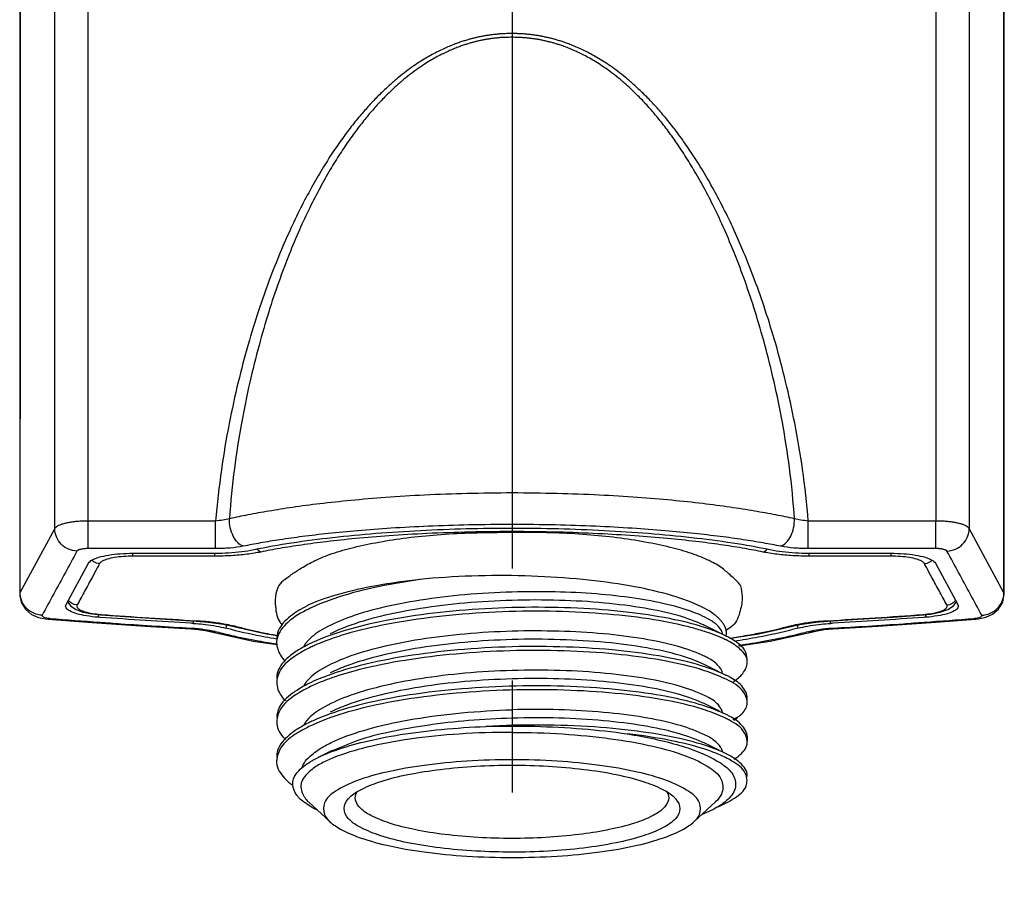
# Model space of a CAD drawing. Extents: x -4258 to -3838, y 2184 to 2778.
# Tile 11 of 20: x -4077 to -4066, y 2533 to 2543. Entities that reach past the tile are written whole.
import ezdxf

# ---------------------------------------------------------------- set-up
doc = ezdxf.new("R2010")
doc.units = 0
doc.header["$LTSCALE"] = 5
doc.header["$MEASUREMENT"] = 0
doc.linetypes.add('CENTER', pattern=[2, 1.25, -0.25, 0.25, -0.25])
doc.layers.get('0').update_dxf_attribs({"color": 2, "linetype": 'CONTINUOUS'})
doc.layers.add('CL', color=1, linetype='CENTER')
doc.layers.add('D', color=2, linetype='CONTINUOUS')

# ---------------------------------------------------------------- blocks, each defined once
blk = doc.blocks.new('A$C68571C2D')
at = {"color": 7, "linetype": 'Continuous'}
for p, q in [((3.081, 33.124), (3.076, 3.441)), ((14.066, 3.441), (14.061, 33.116)), ((5.263, 4.255), (3.839, 4.255)), ((3.839, 3.947), (3.839, 4.255)), ((5.263, 3.947), (5.263, 4.255)), ((13.303, 4.255), (11.878, 4.255)), ((11.878, 3.947), (11.878, 4.255)), ((13.303, 3.947), (13.303, 4.255)), ((3.468, 4.17), (3.079, 3.455)), ((8.735, 4.128), (8.407, 4.128)), ((14.062, 3.455), (13.674, 4.17)), ((5.263, 3.947), (3.839, 3.947)), ((4.339, 3.896), (5.248, 3.896)), ((4.339, 3.863), (4.339, 3.896)), ((5.255, 3.863), (4.339, 3.863)), ((5.255, 3.863), (5.255, 3.896)), ((13.303, 3.947), (11.878, 3.947)), ((11.887, 3.863), (11.887, 3.896)), ((12.803, 3.863), (11.887, 3.863)), ((11.893, 3.896), (12.803, 3.896)), ((12.803, 3.863), (12.803, 3.896)), ((3.594, 3.324), (3.844, 3.784)), ((13.298, 3.784), (13.548, 3.324)), ((3.079, 3.455), (3.076, 3.441)), ((3.076, 3.441), (3.092, 3.351)), ((14.05, 3.351), (14.066, 3.441)), ((14.066, 3.441), (14.062, 3.455)), ((3.589, 3.306), (3.594, 3.324)), ((3.609, 3.353), (3.646, 3.305)), ((3.646, 3.305), (3.707, 3.267)), ((6.362, 3.346), (6.303, 3.318)), ((6.308, 3.32), (6.303, 3.318)), ((13.435, 3.267), (13.498, 3.308)), ((13.498, 3.308), (13.532, 3.354)), ((13.548, 3.324), (13.553, 3.306)), ((3.208, 3.213), (3.284, 3.18)), ((3.707, 3.267), (3.782, 3.239)), ((3.951, 3.208), (3.951, 3.181)), ((3.986, 3.212), (3.977, 3.208)), ((12.827, 3.184), (13.165, 3.208)), ((13.156, 3.212), (13.165, 3.208)), ((13.165, 3.208), (13.241, 3.216)), ((13.19, 3.181), (13.19, 3.208)), ((13.241, 3.216), (13.35, 3.237)), ((13.35, 3.237), (13.435, 3.267)), ((13.86, 3.181), (13.934, 3.214)), ((3.284, 3.18), (3.363, 3.164)), ((3.363, 3.164), (3.393, 3.161)), ((3.413, 3.169), (3.393, 3.161)), ((3.393, 3.161), (3.886, 3.123)), ((5.053, 3.143), (5.046, 3.139)), ((5.481, 3.081), (5.448, 3.081)), ((5.448, 3.081), (5.448, 3.081)), ((10.886, 3.008), (10.715, 3.093)), ((11.326, 2.998), (11.785, 3.102)), ((11.66, 3.081), (11.693, 3.081)), ((11.693, 3.081), (11.693, 3.081)), ((11.785, 3.102), (11.957, 3.128)), ((11.957, 3.128), (12.095, 3.139)), ((12.088, 3.143), (12.095, 3.139)), ((12.154, 3.052), (12.656, 3.081)), ((12.656, 3.081), (13.248, 3.122)), ((13.248, 3.122), (13.749, 3.161)), ((13.728, 3.169), (13.749, 3.161)), ((13.749, 3.161), (13.779, 3.164)), ((13.779, 3.164), (13.86, 3.181)), ((5.001, 3.06), (4.987, 3.052)), ((4.987, 3.052), (5.068, 3.045)), ((5.068, 3.045), (5.15, 3.033)), ((5.15, 3.033), (5.682, 2.916)), ((5.194, 3.023), (5.193, 3.023)), ((5.257, 3.023), (5.194, 3.023)), ((11.006, 2.946), (11.326, 2.998)), ((11.451, 2.914), (11.947, 3.023)), ((11.883, 3.023), (11.947, 3.023)), ((11.947, 3.023), (11.947, 3.023)), ((12.056, 3.043), (12.154, 3.052)), ((12.141, 3.06), (12.154, 3.052)), ((5.682, 2.916), (5.949, 2.877)), ((11.105, 2.864), (11.451, 2.914)), ((10.886, 2.57), (10.715, 2.655)), ((10.886, 2.132), (10.715, 2.217)), ((11.04, 2.041), (11.1, 2.072)), ((10.886, 1.694), (10.715, 1.779)), ((11.198, 1.799), (11.198, 1.842)), ((6.542, 1.684), (6.406, 1.617)), ((6.299, 1.123), (6.54, 0.899)), ((10.842, 1.123), (10.601, 0.899)), ((10.871, 1.064), (10.954, 1.105))]:
    blk.add_line(p, q, dxfattribs=at)
for points in [[(3.092, 3.351), (3.14, 3.27), (3.208, 3.213)], [(13.934, 3.214), (14.002, 3.27), (14.05, 3.351)], [(3.782, 3.239), (3.888, 3.218), (3.977, 3.208)], [(3.977, 3.208), (4.309, 3.185), (4.705, 3.159), (5.046, 3.139)], [(3.886, 3.123), (4.478, 3.082), (4.987, 3.052)], [(5.046, 3.139), (5.18, 3.128), (5.352, 3.103)], [(5.352, 3.103), (5.811, 2.999), (5.95, 2.976)], [(12.095, 3.139), (12.432, 3.159), (12.827, 3.184)], [(11.947, 3.023), (11.977, 3.03), (12.056, 3.043)]]:
    blk.add_lwpolyline(points, dxfattribs=at)
blk.add_arc((6.182, 3.402), 0.25, 125.8664, 170.3036, dxfattribs=at)
for points, start_tangent, end_tangent in [([(3.084, 31.791), (3.083, 22.445), (3.081, 12.995), (3.079, 3.455)], (-0.000148, -1), (-0.000168, -1)), ([(14.062, 3.455), (14.06, 12.996), (14.059, 22.445), (14.058, 31.791)], (-0.000168, 1), (-0.000148, 1)), ([(3.839, 4.255), (3.84, 13.726), (3.841, 22.868), (3.841, 31.69)], (0.000091, 1), (0.000089, 1)), ([(13.3, 31.69), (13.301, 22.868), (13.302, 13.726), (13.303, 4.255)], (0.000089, -1), (0.000091, -1)), ([(3.468, 4.17), (3.468, 13.639), (3.469, 22.781), (3.47, 31.603)], (0.000079, 1), (0.000075, 1)), ([(13.672, 31.603), (13.672, 22.781), (13.673, 13.639), (13.674, 4.17)], (0.000075, -1), (0.000079, -1)), ([(11.878, 4.255), (11.814, 4.832), (11.726, 5.349), (11.625, 5.812), (11.514, 6.231), (11.398, 6.608), (11.278, 6.948), (11.156, 7.256), (11.034, 7.533), (10.913, 7.782), (10.792, 8.006), (10.673, 8.209), (10.556, 8.39), (10.444, 8.551), (10.335, 8.693), (10.229, 8.821), (10.125, 8.936), (10.024, 9.038), (9.928, 9.128), (9.837, 9.206), (9.75, 9.274), (9.668, 9.333), (9.591, 9.384), (9.517, 9.429), (9.447, 9.468), (9.38, 9.503), (9.318, 9.532), (9.259, 9.557), (9.204, 9.579), (9.154, 9.597), (9.108, 9.612), (9.066, 9.625), (9.026, 9.636), (8.987, 9.646), (8.948, 9.654), (8.909, 9.663), (8.869, 9.67), (8.829, 9.676), (8.788, 9.682), (8.747, 9.686), (8.707, 9.69), (8.667, 9.692), (8.627, 9.694), (8.589, 9.695), (8.551, 9.695), (8.514, 9.694), (8.475, 9.692), (8.436, 9.69), (8.396, 9.686), (8.355, 9.682), (8.314, 9.676), (8.274, 9.67), (8.234, 9.663), (8.195, 9.655), (8.156, 9.646), (8.116, 9.636), (8.077, 9.625), (8.035, 9.612), (7.989, 9.597), (7.938, 9.579), (7.884, 9.558), (7.825, 9.533), (7.762, 9.503), (7.696, 9.469), (7.626, 9.43), (7.552, 9.385), (7.474, 9.333), (7.392, 9.274), (7.305, 9.206), (7.214, 9.128), (7.117, 9.038), (7.016, 8.935), (6.912, 8.82), (6.805, 8.692), (6.696, 8.549), (6.584, 8.389), (6.467, 8.207), (6.348, 8.003), (6.227, 7.778), (6.106, 7.529), (5.984, 7.251), (5.862, 6.942), (5.742, 6.602), (5.626, 6.224), (5.515, 5.805), (5.414, 5.342), (5.327, 4.828), (5.263, 4.255)], (-0.086464, 0.996255), (-0.086309, -0.996268)), ([(11.724, 4.28), (11.668, 4.847), (11.589, 5.354), (11.496, 5.81), (11.393, 6.222), (11.284, 6.594), (11.172, 6.93), (11.057, 7.234), (10.941, 7.509), (10.827, 7.754), (10.712, 7.977), (10.598, 8.178), (10.487, 8.358), (10.38, 8.516), (10.276, 8.658), (10.174, 8.784), (10.074, 8.899), (9.977, 9), (9.885, 9.089), (9.797, 9.167), (9.714, 9.234), (9.635, 9.293), (9.56, 9.344), (9.489, 9.389), (9.422, 9.428), (9.357, 9.462), (9.296, 9.491), (9.24, 9.516), (9.187, 9.538), (9.138, 9.556), (9.093, 9.571), (9.052, 9.584), (9.014, 9.595), (8.976, 9.604), (8.938, 9.613), (8.899, 9.622), (8.861, 9.629), (8.822, 9.635), (8.782, 9.64), (8.743, 9.645), (8.703, 9.648), (8.664, 9.651), (8.625, 9.652), (8.588, 9.653), (8.553, 9.653), (8.516, 9.652), (8.478, 9.651), (8.44, 9.649), (8.401, 9.645), (8.361, 9.641), (8.321, 9.635), (8.282, 9.629), (8.243, 9.622), (8.205, 9.614), (8.167, 9.605), (8.129, 9.595), (8.09, 9.584), (8.049, 9.571), (8.005, 9.556), (7.956, 9.538), (7.903, 9.517), (7.847, 9.492), (7.786, 9.463), (7.721, 9.429), (7.654, 9.39), (7.582, 9.345), (7.507, 9.294), (7.428, 9.235), (7.344, 9.167), (7.256, 9.089), (7.164, 9), (7.067, 8.898), (6.966, 8.783), (6.865, 8.656), (6.76, 8.515), (6.653, 8.356), (6.542, 8.176), (6.428, 7.974), (6.313, 7.751), (6.198, 7.505), (6.083, 7.23), (5.968, 6.924), (5.855, 6.588), (5.747, 6.215), (5.644, 5.803), (5.551, 5.347), (5.473, 4.843), (5.418, 4.28)], (-0.065215, 0.997871), (-0.065209, -0.997872)), ([(11.724, 4.28), (11.516, 4.323), (11.278, 4.366), (11.006, 4.409), (10.7, 4.449), (10.356, 4.486), (9.972, 4.518), (9.545, 4.544), (9.075, 4.561), (8.573, 4.568), (8.069, 4.561), (7.594, 4.544), (7.16, 4.517), (6.771, 4.484), (6.425, 4.447), (6.121, 4.407), (5.856, 4.365), (5.623, 4.323), (5.418, 4.28)], (-0.976035, 0.217615), (-0.976039, -0.217597)), ([(3.839, 4.255), (3.788, 4.254), (3.737, 4.251), (3.686, 4.247), (3.638, 4.24), (3.594, 4.231), (3.555, 4.221), (3.523, 4.21), (3.497, 4.197), (3.479, 4.184), (3.468, 4.17)], (-1, 0.000044), (-0.469187, -0.883099)), ([(5.418, 4.28), (5.345, 4.265), (5.263, 4.255)], (-0.96388, -0.266336), (-0.997024, -0.077097)), ([(5.571, 3.974), (5.51, 4.014), (5.46, 4.087), (5.427, 4.18), (5.418, 4.28)], (-0.948399, 0.317078), (0.035126, 0.999383)), ([(11.571, 3.974), (11.376, 4.01), (11.152, 4.047), (10.896, 4.082), (10.606, 4.116), (10.279, 4.147), (9.913, 4.174), (9.505, 4.196), (9.054, 4.211), (8.573, 4.216), (8.09, 4.211), (7.635, 4.196), (7.22, 4.174), (6.848, 4.146), (6.519, 4.115), (6.232, 4.081), (5.981, 4.046), (5.763, 4.01), (5.571, 3.974)], (-0.980517, 0.196435), (-0.980517, -0.196435)), ([(5.689, 3.936), (6.111, 4.012), (6.569, 4.072), (7.051, 4.118), (7.55, 4.15), (8.06, 4.17), (8.575, 4.176), (9.09, 4.17), (9.598, 4.15), (10.095, 4.118), (10.576, 4.072), (11.032, 4.012), (11.453, 3.936)], (0.978838, 0.204639), (0.978838, -0.204639)), ([(11.571, 3.974), (11.631, 4.014), (11.682, 4.087), (11.714, 4.18), (11.724, 4.28)], (0.948377, 0.317145), (-0.035124, 0.999383)), ([(11.878, 4.255), (11.796, 4.265), (11.724, 4.28)], (-0.997022, 0.07712), (-0.963868, 0.266379)), ([(13.674, 4.17), (13.664, 4.182), (13.647, 4.195), (13.623, 4.208), (13.591, 4.22), (13.552, 4.23), (13.508, 4.239), (13.461, 4.246), (13.41, 4.251), (13.357, 4.254), (13.303, 4.255)], (-0.46919, 0.883097), (-1, 0.000041)), ([(3.715, 3.919), (3.62, 3.941), (3.54, 3.996), (3.486, 4.077), (3.468, 4.17)], (-0.99934, 0.036333), (0.001334, 0.999999)), ([(11.374, 3.909), (11.168, 3.948), (10.932, 3.986), (10.66, 4.022), (10.347, 4.056), (9.989, 4.086), (9.589, 4.111), (9.141, 4.129), (8.638, 4.137), (8.101, 4.132), (7.621, 4.115), (7.197, 4.09), (6.824, 4.059), (6.5, 4.024), (6.22, 3.987), (5.978, 3.949), (5.767, 3.909)], (-0.97978, 0.20008), (-0.979779, -0.200081)), ([(13.426, 3.919), (13.521, 3.941), (13.601, 3.996), (13.655, 4.077), (13.674, 4.17)], (0.99934, 0.036333), (-0.001334, 0.999999)), ([(5.571, 3.974), (5.426, 3.954), (5.263, 3.947)], (-0.980498, -0.196528), (-1, -0.000091)), ([(11.878, 3.947), (11.716, 3.954), (11.571, 3.974)], (-1, 0.000084), (-0.980496, 0.196541)), ([(3.715, 3.919), (3.586, 3.68), (3.456, 3.442), (3.327, 3.204)], (-0.477016, -0.878894), (-0.477028, -0.878888)), ([(3.839, 3.947), (3.822, 3.947), (3.805, 3.946), (3.788, 3.944), (3.772, 3.942), (3.757, 3.939), (3.744, 3.936), (3.734, 3.932), (3.725, 3.928), (3.719, 3.924), (3.715, 3.919)], (-1, -0.000005), (-0.476993, -0.878907)), ([(3.844, 3.784), (3.883, 3.82), (3.96, 3.851), (4.068, 3.875), (4.198, 3.89), (4.339, 3.896)], (0.477194, 0.878798), (1, 0)), ([(4.233, 3.859), (4.135, 3.848), (4.055, 3.829), (3.997, 3.806), (3.967, 3.78)], (-0.997125, -0.075776), (-0.476268, -0.8793)), ([(4.339, 3.863), (4.233, 3.859)], (-1, 0.000141), (-0.997125, -0.075776)), ([(5.248, 3.896), (5.265, 3.896)], (1, 0), (0.999981, 0.006129)), ([(5.612, 3.884), (5.437, 3.868), (5.255, 3.863)], (-0.992462, -0.122552), (-1, 0.000048)), ([(5.265, 3.896), (5.405, 3.9), (5.554, 3.914), (5.689, 3.936)], (0.999981, 0.006129), (0.978838, 0.204639)), ([(5.695, 3.896), (5.612, 3.884)], (-0.987043, -0.160458), (-0.992462, -0.122552)), ([(5.767, 3.909), (5.695, 3.896)], (-0.979749, -0.20023), (-0.987043, -0.160458)), ([(5.767, 3.909), (5.728, 3.939), (5.725, 3.942)], (-0.950233, 0.31154), (-0.603068, 0.79769)), ([(11.374, 3.909), (11.414, 3.939), (11.416, 3.942)], (0.950168, 0.311739), (0.602988, 0.79775)), ([(11.446, 3.896), (11.374, 3.909)], (-0.987043, 0.160458), (-0.979748, 0.200234)), ([(11.531, 3.884), (11.446, 3.896)], (-0.992508, 0.122182), (-0.987043, 0.160458)), ([(11.453, 3.936), (11.587, 3.914), (11.736, 3.9), (11.877, 3.896)], (0.978838, -0.204639), (0.999981, -0.006129)), ([(11.887, 3.863), (11.705, 3.868), (11.531, 3.884)], (-1, -0.000049), (-0.992508, 0.122182)), ([(11.877, 3.896), (11.893, 3.896)], (0.999981, -0.006129), (1, 0)), ([(12.803, 3.896), (12.943, 3.89), (13.074, 3.875), (13.181, 3.851), (13.258, 3.82), (13.298, 3.784)], (1, 0), (0.477194, -0.878798)), ([(12.909, 3.859), (12.803, 3.863)], (-0.997123, 0.075798), (-1, -0.00014)), ([(13.174, 3.78), (13.144, 3.806), (13.087, 3.829), (13.006, 3.848), (12.909, 3.859)], (-0.47627, 0.879299), (-0.997123, 0.075798)), ([(13.426, 3.919), (13.423, 3.923), (13.417, 3.927), (13.409, 3.931), (13.399, 3.935), (13.386, 3.939), (13.371, 3.942), (13.355, 3.944), (13.338, 3.946), (13.321, 3.947), (13.303, 3.947)], (-0.477076, 0.878862), (-1, 0)), ([(13.814, 3.204), (13.685, 3.442), (13.556, 3.68), (13.426, 3.919)], (-0.477028, 0.878888), (-0.477016, 0.878894)), ([(3.905, 3.798), (3.881, 3.817)], (-0.85844, 0.512914), (-0.711297, 0.702892)), ([(3.967, 3.78), (3.905, 3.798)], (-0.999333, 0.036509), (-0.85844, 0.512914)), ([(3.967, 3.78), (3.941, 3.731)], (-0.477106, -0.878846), (-0.477106, -0.878846)), ([(13.174, 3.78), (13.236, 3.798)], (0.999333, 0.036509), (0.858466, 0.512871)), ([(13.2, 3.731), (13.174, 3.78)], (-0.477106, 0.878846), (-0.477106, 0.878846)), ([(13.236, 3.798), (13.26, 3.817)], (0.858466, 0.512871), (0.711297, 0.702892)), ([(3.941, 3.731), (3.884, 3.626), (3.801, 3.472), (3.717, 3.319)], (-0.477106, -0.878846), (-0.47711, -0.878844)), ([(10.837, 3.205), (10.653, 3.314), (10.318, 3.434), (9.882, 3.532), (9.361, 3.602), (8.789, 3.64), (8.197, 3.643), (7.609, 3.61)], (-0.782665, 0.622443), (-0.996168, -0.087464)), ([(13.424, 3.319), (13.341, 3.472), (13.257, 3.626), (13.2, 3.731)], (-0.47711, 0.878844), (-0.477106, 0.878846)), ([(7.609, 3.61), (7.113, 3.543), (6.685, 3.451), (6.362, 3.346)], (-0.994863, -0.101235), (-0.928035, -0.372492)), ([(7.609, 3.61), (7.077, 3.521), (6.624, 3.402), (6.377, 3.309)], (-0.991622, -0.129177), (-0.915012, -0.403426)), ([(3.08, 3.442), (3.079, 3.455)], (-0.053187, 0.998585), (0.002069, 0.999998)), ([(3.098, 3.362), (3.08, 3.442)], (-0.383691, 0.923462), (-0.053187, 0.998585)), ([(8.571, 3.463), (8.046, 3.432), (7.548, 3.371), (7.101, 3.283), (6.728, 3.171), (6.447, 3.039), (6.281, 2.906)], (-0.999563, -0.02956), (-0.63066, -0.776059)), ([(10.797, 3.14), (10.591, 3.239), (10.3, 3.325), (9.936, 3.393), (9.514, 3.441), (9.053, 3.464), (8.571, 3.463)], (-0.84819, 0.529692), (-0.999563, -0.02956)), ([(14.043, 3.362), (14.062, 3.442)], (0.383688, 0.923463), (0.053184, 0.998585)), ([(14.062, 3.442), (14.062, 3.455)], (0.053184, 0.998585), (-0.002068, 0.999998)), ([(3.327, 3.204), (3.232, 3.226), (3.152, 3.281), (3.098, 3.362)], (-0.99934, 0.03633), (-0.383691, 0.923462)), ([(3.951, 3.181), (3.821, 3.197), (3.713, 3.221), (3.635, 3.252), (3.594, 3.287), (3.59, 3.306)], (-0.997272, 0.073817), (-0.025735, 0.999669)), ([(3.655, 3.337), (3.618, 3.371)], (-0.858388, 0.513), (-0.594146, 0.804357)), ([(3.717, 3.319), (3.655, 3.337)], (-0.999333, 0.036517), (-0.858388, 0.513)), ([(3.717, 3.319), (3.718, 3.291), (3.748, 3.265), (3.807, 3.242), (3.888, 3.224)], (-0.47792, -0.878403), (0.987066, -0.160315)), ([(6.283, 3.308), (6.099, 3.193), (5.962, 3.028), (5.946, 2.937)], (-0.89, -0.455961), (-0.00589, -0.999983)), ([(6.289, 3.311), (6.283, 3.308)], (-0.892018, -0.452), (-0.89, -0.455961)), ([(6.303, 3.318), (6.289, 3.311)], (-0.896593, -0.442856), (-0.892018, -0.452)), ([(6.377, 3.309), (6.323, 3.284)], (-0.915012, -0.403426), (-0.902817, -0.430024)), ([(8.571, 3.37), (8.046, 3.339), (7.548, 3.278), (7.101, 3.19), (6.728, 3.077), (6.543, 2.998)], (-0.999563, -0.02956), (-0.895881, -0.444295)), ([(10.715, 3.093), (10.706, 3.097), (10.427, 3.199), (10.053, 3.281), (9.603, 3.34), (9.1, 3.37), (8.571, 3.37)], (-0.907429, 0.420206), (-0.999563, -0.02956)), ([(13.552, 3.306), (13.548, 3.287), (13.508, 3.252), (13.43, 3.221), (13.321, 3.197), (13.19, 3.181)], (-0.023543, -0.999723), (-0.997272, -0.073817)), ([(13.253, 3.224), (13.335, 3.242), (13.393, 3.265), (13.424, 3.291), (13.424, 3.319)], (0.987071, 0.160282), (-0.477922, 0.878402)), ([(13.424, 3.319), (13.486, 3.337)], (0.999339, 0.036342), (0.858457, 0.512885)), ([(13.486, 3.337), (13.523, 3.371)], (0.858457, 0.512885), (0.594328, 0.804223)), ([(13.814, 3.204), (13.909, 3.226), (13.99, 3.281), (14.043, 3.362)], (0.99934, 0.036334), (0.383688, 0.923463)), ([(3.327, 3.204), (3.329, 3.193), (3.345, 3.182), (3.374, 3.174), (3.394, 3.171)], (-0.476953, -0.878929), (0.991815, -0.127685)), ([(3.888, 3.224), (3.977, 3.213)], (0.987066, -0.160315), (0.996769, -0.080319)), ([(3.977, 3.213), (3.986, 3.212)], (0.996769, -0.080319), (0.997294, -0.073515)), ([(3.986, 3.212), (4.517, 3.175), (5.046, 3.143)], (0.997284, -0.073655), (0.998443, -0.055773)), ([(6.273, 3.259), (6.043, 3.099), (5.947, 2.934)], (-0.889971, -0.456017), (-0.165878, -0.986146)), ([(6.298, 3.272), (6.273, 3.259)], (-0.896726, -0.442586), (-0.889971, -0.456017)), ([(6.318, 3.281), (6.298, 3.272)], (-0.901657, -0.432452), (-0.896726, -0.442586)), ([(10.954, 2.974), (10.766, 3.052), (10.386, 3.154), (9.914, 3.231), (9.373, 3.278), (8.792, 3.292), (8.199, 3.272), (7.626, 3.218), (7.1, 3.131), (6.649, 3.015), (6.303, 2.88)], (-0.895957, 0.444141), (-0.897916, -0.440167)), ([(6.323, 3.284), (6.318, 3.281)], (-0.902817, -0.430024), (-0.901657, -0.432452)), ([(10.694, 3.031), (10.545, 3.073), (10.098, 3.162), (9.57, 3.221), (8.99, 3.248), (8.388, 3.239), (7.796, 3.194), (7.244, 3.115), (6.762, 3.006), (6.562, 2.943)], (-0.954241, 0.299037), (-0.944369, -0.328888)), ([(10.868, 3.178), (10.837, 3.205)], (-0.735709, 0.677298), (-0.782665, 0.622443)), ([(12.095, 3.143), (12.624, 3.175), (13.156, 3.212)], (0.998443, 0.055774), (0.997284, 0.073655)), ([(13.156, 3.212), (13.164, 3.213)], (0.997294, 0.073514), (0.996772, 0.080288)), ([(13.164, 3.213), (13.253, 3.224)], (0.996772, 0.080288), (0.987071, 0.160282)), ([(13.796, 3.182), (13.813, 3.193)], (0.944516, 0.328467), (0.535814, 0.844336)), ([(13.813, 3.193), (13.814, 3.204)], (0.535814, 0.844336), (-0.476953, 0.878929)), ([(3.394, 3.171), (3.413, 3.169)], (0.991815, -0.127685), (0.996657, -0.081698)), ([(3.413, 3.169), (3.97, 3.126)], (0.996651, -0.081772), (0.997387, -0.072249)), ([(3.975, 3.18), (3.951, 3.181)], (-0.997301, 0.073418), (-0.997271, 0.073821)), ([(3.97, 3.126), (4.203, 3.109), (4.988, 3.06)], (0.997387, -0.072249), (0.998459, -0.055492)), ([(4.991, 3.114), (4.48, 3.145), (3.975, 3.18)], (-0.99841, 0.056365), (-0.997301, 0.073418)), ([(5.013, 3.112), (4.991, 3.114)], (-0.998431, 0.056003), (-0.99841, 0.056365)), ([(5.016, 3.143), (5.012, 3.112)], (-0.115006, -0.993365), (-0.111569, -0.993757)), ([(5.013, 3.112), (5.044, 3.111)], (0.99843, -0.056013), (0.997672, -0.068198)), ([(5.044, 3.111), (5.148, 3.101)], (0.997672, -0.068198), (0.993606, -0.112904)), ([(5.046, 3.143), (5.053, 3.143)], (0.998443, -0.055773), (0.99845, -0.055663)), ([(5.053, 3.143), (5.211, 3.13), (5.356, 3.109)], (0.998426, -0.05608), (0.984134, -0.177424)), ([(5.148, 3.101), (5.271, 3.083), (5.378, 3.059)], (0.993606, -0.112904), (0.964421, -0.264371)), ([(5.356, 3.109), (5.45, 3.089)], (0.984134, -0.177424), (0.971603, -0.236617)), ([(5.381, 3.089), (5.378, 3.059)], (-0.090014, -0.995941), (-0.086452, -0.996256)), ([(5.45, 3.089), (5.481, 3.081)], (0.971603, -0.236617), (0.965473, -0.260503)), ([(5.481, 3.081), (5.529, 3.069)], (0.964675, -0.263442), (0.968913, -0.2474)), ([(10.817, 3.127), (10.797, 3.14)], (-0.829555, 0.558425), (-0.84819, 0.529692)), ([(10.863, 3.091), (10.817, 3.127)], (-0.733878, 0.679282), (-0.829555, 0.558425)), ([(10.909, 3.032), (10.863, 3.091)], (-0.439139, 0.898419), (-0.733878, 0.679282)), ([(10.881, 3.166), (10.868, 3.178)], (-0.711411, 0.702777), (-0.735709, 0.677298)), ([(10.957, 3.051), (10.95, 3.071), (10.941, 3.089), (10.93, 3.107), (10.919, 3.123), (10.907, 3.138), (10.894, 3.152), (10.881, 3.166)], (-0.288948, 0.957345), (-0.711411, 0.702777)), ([(11.615, 3.069), (11.66, 3.081)], (0.968784, 0.247906), (0.964675, 0.263443)), ([(11.66, 3.081), (11.691, 3.089)], (0.96539, 0.260809), (0.971543, 0.236865)), ([(11.691, 3.089), (11.785, 3.109)], (0.971543, 0.236865), (0.984104, 0.177592)), ([(11.764, 3.059), (11.761, 3.09)], (-0.084926, 0.996387), (-0.088548, 0.996072)), ([(11.763, 3.059), (11.87, 3.083), (11.994, 3.101)], (0.964421, 0.264371), (0.993606, 0.112903)), ([(11.785, 3.109), (11.93, 3.13), (12.088, 3.143)], (0.984104, 0.177592), (0.998416, 0.056271)), ([(11.994, 3.101), (12.098, 3.111)], (0.993606, 0.112903), (0.997672, 0.068192)), ([(12.088, 3.143), (12.095, 3.143)], (0.99845, 0.055663), (0.998443, 0.055773)), ([(12.098, 3.111), (12.129, 3.112)], (0.997672, 0.068192), (0.99843, 0.056013)), ([(12.129, 3.112), (12.125, 3.144)], (-0.111574, 0.993756), (-0.115008, 0.993365)), ([(12.151, 3.114), (12.129, 3.112)], (-0.99841, -0.056365), (-0.998431, -0.056003)), ([(13.167, 3.18), (12.662, 3.145), (12.151, 3.114)], (-0.997301, -0.073417), (-0.99841, -0.056365)), ([(12.154, 3.06), (12.939, 3.109), (13.171, 3.126)], (0.998459, 0.055492), (0.997387, 0.072249)), ([(13.19, 3.181), (13.167, 3.18)], (-0.997271, -0.073821), (-0.997301, -0.073417)), ([(13.171, 3.126), (13.728, 3.169)], (0.997387, 0.072249), (0.996651, 0.081772)), ([(13.728, 3.169), (13.767, 3.174), (13.796, 3.182)], (0.996657, 0.081698), (0.944516, 0.328467)), ([(4.988, 3.06), (5.001, 3.06)], (0.998459, -0.055492), (0.998471, -0.055278)), ([(5.001, 3.06), (5.139, 3.046)], (0.998471, -0.055284), (0.990226, -0.139476)), ([(5.139, 3.046), (5.255, 3.024)], (0.990226, -0.139476), (0.967171, -0.254125)), ([(5.255, 3.024), (5.426, 2.982)], (0.966933, -0.255032), (0.974766, -0.223227)), ([(5.439, 3.043), (5.378, 3.059)], (-0.968115, 0.250508), (-0.964421, 0.264371)), ([(5.426, 2.982), (5.742, 2.917), (5.942, 2.884)], (0.974766, -0.223227), (0.98763, -0.1568)), ([(5.943, 2.937), (5.815, 2.96), (5.439, 3.043)], (-0.985345, 0.170573), (-0.968115, 0.250508)), ([(5.529, 3.069), (5.583, 3.055), (5.645, 3.041), (5.715, 3.025), (5.796, 3.008), (5.888, 2.99), (5.951, 2.979)], (0.968913, -0.2474), (0.984234, -0.176871)), ([(8.571, 3.025), (8.046, 2.994), (7.548, 2.933), (7.101, 2.845), (6.728, 2.733), (6.447, 2.601), (6.281, 2.468)], (-0.999563, -0.02956), (-0.63066, -0.776059)), ([(10.695, 2.758), (10.414, 2.858), (10.041, 2.939), (9.594, 2.996), (9.095, 3.025), (8.571, 3.025)], (-0.913342, 0.407194), (-0.999563, -0.02956)), ([(10.888, 2.961), (10.694, 3.031)], (-0.924389, 0.381452), (-0.954241, 0.299037)), ([(10.922, 2.992), (10.909, 3.032)], (-0.205865, 0.97858), (-0.439139, 0.898419)), ([(10.979, 2.961), (10.954, 2.974)], (-0.886403, 0.462915), (-0.895957, 0.444141)), ([(10.961, 2.971), (10.963, 2.984), (10.964, 3.007), (10.962, 3.03), (10.957, 3.051)], (0.208346, 0.978055), (-0.288948, 0.957345)), ([(11.003, 2.947), (11.063, 2.957), (11.175, 2.976), (11.273, 2.994), (11.36, 3.011), (11.436, 3.027), (11.504, 3.042), (11.563, 3.056), (11.615, 3.069)], (0.987943, 0.15482), (0.968784, 0.247906)), ([(11.702, 3.043), (11.324, 2.959), (11.05, 2.912)], (-0.968126, -0.250464), (-0.988042, -0.154188)), ([(11.098, 2.868), (11.396, 2.917), (11.715, 2.982)], (0.989173, 0.146751), (0.974639, 0.223781)), ([(11.763, 3.059), (11.702, 3.043)], (-0.964421, -0.264371), (-0.968126, -0.250464)), ([(11.715, 2.982), (11.88, 3.023)], (0.974639, 0.223781), (0.967008, 0.254747)), ([(11.88, 3.023), (12.001, 3.046)], (0.966703, 0.255901), (0.990099, 0.140369)), ([(12.001, 3.046), (12.141, 3.06)], (0.990099, 0.140369), (0.998471, 0.055286)), ([(12.141, 3.06), (12.154, 3.06)], (0.998471, 0.055278), (0.998459, 0.055492)), ([(5.947, 2.934), (5.946, 2.929), (5.944, 2.894)], (-0.165878, -0.986146), (0.033159, -0.99945)), ([(5.944, 2.894), (5.987, 2.757), (6.037, 2.692)], (0.033159, -0.99945), (0.689522, -0.724265)), ([(6.303, 2.88), (6.296, 2.876), (6.172, 2.807)], (-0.897916, -0.440167), (-0.840546, -0.54174)), ([(6.271, 2.893), (6.245, 2.853)], (-0.597607, -0.801789), (-0.484648, -0.874709)), ([(6.281, 2.906), (6.272, 2.895), (6.271, 2.893)], (-0.63066, -0.776059), (-0.597607, -0.801789)), ([(6.375, 2.87), (6.323, 2.846)], (-0.914692, -0.404151), (-0.902193, -0.431332)), ([(6.562, 2.943), (6.375, 2.87)], (-0.944369, -0.328888), (-0.914692, -0.404151)), ([(8.571, 2.932), (8.046, 2.901), (7.548, 2.84), (7.101, 2.751), (6.728, 2.639), (6.543, 2.56)], (-0.999563, -0.02956), (-0.895881, -0.444295)), ([(10.715, 2.654), (10.45, 2.754), (10.075, 2.839), (9.62, 2.9), (9.11, 2.931), (8.571, 2.932)], (-0.905675, 0.423973), (-0.999563, -0.02956)), ([(10.919, 2.948), (10.888, 2.961)], (-0.916377, 0.400315), (-0.924389, 0.381452)), ([(10.934, 2.941), (10.919, 2.948)], (-0.911185, 0.411997), (-0.916377, 0.400315)), ([(10.962, 2.928), (10.934, 2.941)], (-0.898696, 0.438573), (-0.911185, 0.411997)), ([(11.194, 2.713), (11.109, 2.832), (10.962, 2.928)], (-0.246834, 0.969058), (-0.898696, 0.438573)), ([(11.194, 2.718), (11.176, 2.797), (11.034, 2.931), (10.979, 2.961)], (-0.023037, 0.999735), (-0.886403, 0.462915)), ([(6.172, 2.807), (6.059, 2.72), (5.95, 2.553), (5.945, 2.499)], (-0.840546, -0.54174), (0.027527, -0.999621)), ([(6.155, 2.751), (6.104, 2.715), (5.963, 2.547)], (-0.829227, -0.558912), (-0.352423, -0.935841)), ([(6.194, 2.776), (6.155, 2.751)], (-0.851706, -0.524019), (-0.829227, -0.558912)), ([(6.323, 2.846), (6.194, 2.776)], (-0.902193, -0.431332), (-0.851706, -0.524019)), ([(10.954, 2.536), (10.642, 2.653), (10.21, 2.749), (9.689, 2.817), (9.106, 2.851), (8.495, 2.849), (7.887, 2.809), (7.317, 2.734), (6.815, 2.626), (6.409, 2.49), (6.303, 2.442)], (-0.906557, 0.422084), (-0.895549, -0.444963)), ([(10.691, 2.594), (10.659, 2.604), (10.237, 2.701), (9.726, 2.77), (9.153, 2.806), (8.549, 2.807), (7.946, 2.771), (7.377, 2.7), (6.872, 2.597), (6.56, 2.505)], (-0.953585, 0.301124), (-0.943707, -0.330782)), ([(10.721, 2.746), (10.695, 2.758)], (-0.904006, 0.427519), (-0.913342, 0.407194)), ([(10.76, 2.726), (10.721, 2.746)], (-0.878806, 0.477179), (-0.904006, 0.427519)), ([(10.922, 2.56), (10.869, 2.644), (10.76, 2.726)], (-0.303554, 0.952814), (-0.878806, 0.477179)), ([(11.044, 2.466), (11.146, 2.554), (11.197, 2.675)], (0.852987, 0.521933), (0.049704, 0.998764)), ([(11.197, 2.675), (11.197, 2.694), (11.194, 2.713)], (0.049704, 0.998764), (-0.246834, 0.969058)), ([(5.963, 2.547), (5.946, 2.456)], (-0.352423, -0.935841), (-0.005512, -0.999985)), ([(8.571, 2.587), (8.046, 2.556), (7.548, 2.495), (7.101, 2.407), (6.728, 2.295), (6.447, 2.163), (6.281, 2.03)], (-0.999563, -0.02956), (-0.63066, -0.776059)), ([(10.764, 2.286), (10.726, 2.305), (10.45, 2.41), (10.075, 2.495), (9.62, 2.555), (9.11, 2.587), (8.571, 2.587)], (-0.883723, 0.46801), (-0.999563, -0.02956)), ([(10.922, 2.507), (10.691, 2.594)], (-0.912845, 0.408306), (-0.953585, 0.301124)), ([(10.99, 2.519), (10.961, 2.533), (10.954, 2.536)], (-0.894774, 0.446519), (-0.906557, 0.422084)), ([(5.946, 2.456), (5.959, 2.375), (6.044, 2.248)], (-0.005512, -0.999985), (0.718938, -0.695074)), ([(6.303, 2.442), (6.175, 2.369)], (-0.895549, -0.444963), (-0.842788, -0.538246)), ([(6.271, 2.455), (6.247, 2.418)], (-0.597607, -0.801789), (-0.495747, -0.868467)), ([(6.281, 2.468), (6.272, 2.457), (6.271, 2.455)], (-0.63066, -0.776059), (-0.597607, -0.801789)), ([(10.955, 2.099), (10.914, 2.117), (10.574, 2.233), (10.124, 2.325), (9.59, 2.387), (9, 2.415), (8.387, 2.406), (7.783, 2.36), (7.223, 2.279), (6.736, 2.166), (6.35, 2.026), (6.303, 2.004)], (-0.907328, 0.420425), (-0.897778, -0.440448)), ([(6.56, 2.505), (6.457, 2.466), (6.321, 2.407)], (-0.943707, -0.330782), (-0.900117, -0.435648)), ([(8.571, 2.493), (8.046, 2.463), (7.548, 2.402), (7.101, 2.313), (6.728, 2.201), (6.543, 2.122)], (-0.999563, -0.02956), (-0.895881, -0.444295)), ([(10.715, 2.217), (10.695, 2.226), (10.414, 2.326), (10.041, 2.407), (9.594, 2.464), (9.095, 2.494), (8.571, 2.493)], (-0.906618, 0.421953), (-0.999563, -0.02956)), ([(10.94, 2.499), (10.922, 2.507)], (-0.908511, 0.417861), (-0.912845, 0.408306)), ([(10.952, 2.493), (10.94, 2.499)], (-0.905466, 0.424418), (-0.908511, 0.417861)), ([(10.969, 2.485), (10.952, 2.493)], (-0.901158, 0.433491), (-0.905466, 0.424418)), ([(11.197, 2.237), (11.151, 2.352), (10.969, 2.485)], (-0.05294, 0.998598), (-0.901158, 0.433491)), ([(11.014, 2.506), (10.99, 2.519)], (-0.88027, 0.474473), (-0.894774, 0.446519)), ([(11.196, 2.256), (11.149, 2.398), (11.014, 2.506)], (0.132728, 0.991152), (-0.88027, 0.474473)), ([(6.175, 2.369), (6.122, 2.333), (5.968, 2.163), (5.946, 2.061)], (-0.842788, -0.538246), (-0.015994, -0.999872)), ([(6.196, 2.339), (6.155, 2.314), (5.982, 2.147)], (-0.856613, -0.51596), (-0.485776, -0.874083)), ([(6.321, 2.407), (6.196, 2.339)], (-0.900117, -0.435648), (-0.856613, -0.51596)), ([(10.699, 2.154), (10.294, 2.253), (9.792, 2.325), (9.226, 2.365), (8.624, 2.371), (8.019, 2.339), (7.444, 2.273), (6.929, 2.173), (6.559, 2.066)], (-0.952842, 0.303466), (-0.943363, -0.331762)), ([(10.887, 2.187), (10.764, 2.286)], (-0.590711, 0.806883), (-0.883723, 0.46801)), ([(11.126, 2.095), (11.196, 2.211), (11.197, 2.237)], (0.720461, 0.693496), (-0.05294, 0.998598)), ([(5.982, 2.147), (5.945, 2.018)], (-0.485776, -0.874083), (-0.033978, -0.999423)), ([(6.502, 1.757), (6.635, 1.82), (7.012, 1.946), (7.479, 2.046), (8.009, 2.114), (8.571, 2.149)], (0.880654, 0.473759), (0.999563, 0.02956)), ([(10.76, 1.85), (10.695, 1.882), (10.414, 1.982), (10.041, 2.063), (9.594, 2.12), (9.095, 2.149), (8.571, 2.149)], (-0.878806, 0.477179), (-0.999563, -0.02956)), ([(10.703, 2.153), (10.699, 2.154)], (-0.95233, 0.305069), (-0.952842, 0.303466)), ([(10.921, 2.069), (10.703, 2.153)], (-0.9099, 0.414827), (-0.95233, 0.305069)), ([(10.921, 2.119), (10.887, 2.187)], (-0.276263, 0.961082), (-0.590711, 0.806883)), ([(10.987, 2.083), (10.955, 2.099)], (-0.890337, 0.455301), (-0.907328, 0.420425)), ([(11.1, 2.072), (11.126, 2.095)], (0.772428, 0.635103), (0.720461, 0.693496)), ([(5.945, 2.018), (5.948, 1.974), (6.043, 1.813)], (-0.033978, -0.999423), (0.704626, -0.709578)), ([(6.303, 2.004), (6.173, 1.931)], (-0.897778, -0.440448), (-0.839369, -0.543562)), ([(6.271, 2.017), (6.246, 1.978)], (-0.597607, -0.801789), (-0.48977, -0.871852)), ([(6.281, 2.03), (6.272, 2.019), (6.271, 2.017)], (-0.63066, -0.776059), (-0.597607, -0.801789)), ([(6.502, 2.045), (6.32, 1.968)], (-0.935935, -0.352174), (-0.900146, -0.435588)), ([(6.559, 2.066), (6.502, 2.045)], (-0.943363, -0.331762), (-0.935935, -0.352174)), ([(8.571, 2.055), (8.087, 2.028), (7.625, 1.975), (7.202, 1.899), (6.838, 1.801), (6.547, 1.686), (6.542, 1.684)], (-0.999563, -0.02956), (-0.896413, -0.44322)), ([(10.955, 1.661), (10.863, 1.701), (10.502, 1.813), (10.036, 1.9), (9.489, 1.957), (8.893, 1.978), (8.279, 1.963)], (-0.899654, 0.436603), (-0.998456, -0.055553)), ([(10.715, 1.779), (10.695, 1.788), (10.414, 1.888), (10.041, 1.969), (9.594, 2.026), (9.095, 2.056), (8.571, 2.055)], (-0.906618, 0.421953), (-0.999563, -0.02956)), ([(10.939, 2.061), (10.921, 2.069)], (-0.905173, 0.425044), (-0.9099, 0.414827)), ([(10.954, 2.054), (10.939, 2.061)], (-0.901126, 0.433558), (-0.905173, 0.425044)), ([(10.999, 2.031), (10.954, 2.054)], (-0.887641, 0.460536), (-0.901126, 0.433558)), ([(11.053, 2.045), (10.987, 2.083)], (-0.828714, 0.559672), (-0.890337, 0.455301)), ([(11.164, 1.896), (10.999, 2.031)], (-0.508086, 0.861306), (-0.887641, 0.460536)), ([(11.048, 2.034), (11.1, 2.072)], (0.834222, 0.551428), (0.772428, 0.635103)), ([(11.198, 1.842), (11.126, 1.985), (11.053, 2.045)], (0.002737, 0.999996), (-0.828714, 0.559672)), ([(6.173, 1.931), (6.085, 1.866), (5.955, 1.695), (5.946, 1.623)], (-0.839369, -0.543562), (0.01793, -0.999839)), ([(6.185, 1.895), (6.136, 1.864)], (-0.855987, -0.516997), (-0.827384, -0.561637)), ([(6.197, 1.902), (6.185, 1.895)], (-0.860395, -0.509629), (-0.855987, -0.516997)), ([(6.32, 1.968), (6.197, 1.902)], (-0.900146, -0.435588), (-0.860395, -0.509629)), ([(6.406, 1.616), (6.597, 1.696), (6.924, 1.792), (7.324, 1.871), (7.784, 1.929), (8.279, 1.963)], (0.896413, 0.443219), (0.999141, 0.04144)), ([(8.571, 1.897), (7.982, 1.878), (7.431, 1.821), (6.951, 1.73), (6.575, 1.612)], (-1, 0), (-0.927888, -0.37286)), ([(8.279, 1.963), (8.822, 1.964), (9.357, 1.936), (9.858, 1.88)], (0.999581, 0.028928), (0.989581, -0.143976)), ([(8.571, 1.897), (9.138, 1.879), (9.672, 1.826), (10.141, 1.742), (10.518, 1.631), (10.78, 1.5), (10.913, 1.356), (10.908, 1.208), (10.844, 1.121)], (1, 0), (-0.745016, -0.667046)), ([(10.699, 1.716), (10.35, 1.804), (9.858, 1.88)], (-0.953658, 0.300891), (-0.993446, 0.1143)), ([(9.858, 1.88), (10.16, 1.823), (10.446, 1.75), (10.676, 1.669)], (0.987108, -0.160053), (0.924695, -0.380708)), ([(11.195, 1.799), (11.164, 1.896)], (-0.054305, 0.998524), (-0.508086, 0.861306)), ([(6.136, 1.864), (5.996, 1.73), (5.949, 1.62)], (-0.827384, -0.561637), (-0.205776, -0.978599)), ([(10.922, 1.684), (10.869, 1.768), (10.76, 1.85)], (-0.303554, 0.952814), (-0.878806, 0.477179)), ([(11.052, 1.598), (11.079, 1.617), (11.192, 1.755), (11.195, 1.799)], (0.832386, 0.554196), (-0.054305, 0.998524)), ([(6.226, 1.496), (6.232, 1.515), (6.355, 1.662)], (0.276102, 0.961128), (0.792156, 0.610319)), ([(6.355, 1.662), (6.37, 1.674), (6.373, 1.676)], (0.792156, 0.610319), (0.80738, 0.590032)), ([(6.373, 1.676), (6.502, 1.757)], (0.80738, 0.590032), (0.880654, 0.473759)), ([(10.676, 1.669), (10.706, 1.656), (10.883, 1.564)], (0.924695, -0.380708), (0.845125, -0.534569)), ([(10.746, 1.701), (10.699, 1.716)], (-0.947014, 0.321192), (-0.953658, 0.300891)), ([(10.921, 1.631), (10.746, 1.701)], (-0.907518, 0.420013), (-0.947014, 0.321192)), ([(10.985, 1.646), (10.955, 1.661)], (-0.882461, 0.470386), (-0.899654, 0.436603)), ([(5.949, 1.62), (5.944, 1.58)], (-0.205776, -0.978599), (-0.027909, -0.99961)), ([(5.944, 1.58), (5.944, 1.557), (6.033, 1.385), (6.124, 1.304)], (-0.027909, -0.99961), (0.806261, -0.59156)), ([(6.191, 1.468), (6.344, 1.583)], (0.675583, 0.737284), (0.871523, 0.490354)), ([(6.443, 1.551), (6.325, 1.472), (6.253, 1.401)], (-0.878741, -0.477299), (-0.600121, -0.79991)), ([(6.344, 1.583), (6.349, 1.586)], (0.871523, 0.490354), (0.873976, 0.48597)), ([(6.349, 1.586), (6.406, 1.616)], (0.873976, 0.48597), (0.896413, 0.443219)), ([(6.575, 1.612), (6.443, 1.551)], (-0.927888, -0.37286), (-0.878741, -0.477299)), ([(8.571, 1.591), (8.066, 1.575), (7.591, 1.528), (7.173, 1.454), (6.836, 1.355), (6.6, 1.239), (6.479, 1.111), (6.479, 0.98), (6.539, 0.898)], (-1, 0), (0.747207, -0.664591)), ([(10.602, 0.898), (10.663, 0.98), (10.663, 1.111), (10.541, 1.239), (10.305, 1.355), (9.968, 1.454), (9.55, 1.528), (9.075, 1.575), (8.571, 1.591)], (0.747207, 0.664591), (-1, 0)), ([(10.883, 1.564), (10.897, 1.555)], (0.845125, -0.534569), (0.836132, -0.548529)), ([(10.897, 1.555), (10.918, 1.541)], (0.836132, -0.548529), (0.822249, -0.569128)), ([(10.918, 1.541), (10.937, 1.528)], (0.822249, -0.569128), (0.805332, -0.592824)), ([(10.938, 1.623), (10.921, 1.631)], (-0.902062, 0.431607), (-0.907518, 0.420013)), ([(10.955, 1.615), (10.938, 1.623)], (-0.896369, 0.443309), (-0.902062, 0.431607)), ([(11.026, 1.577), (10.955, 1.615)], (-0.869176, 0.494503), (-0.896369, 0.443309)), ([(11.197, 1.404), (11.196, 1.43), (11.098, 1.571), (10.985, 1.646)], (0.060458, 0.998171), (-0.882461, 0.470386)), ([(11.175, 1.441), (11.026, 1.577)], (-0.42118, 0.906977), (-0.869176, 0.494503)), ([(6.133, 1.378), (6.191, 1.468)], (0.33681, 0.941573), (0.675583, 0.737284)), ([(6.895, 1.263), (7.107, 1.349), (7.409, 1.426), (7.772, 1.484), (8.169, 1.519), (8.571, 1.531)], (0.893482, 0.449099), (1, 0)), ([(8.571, 1.531), (8.974, 1.519), (9.372, 1.484), (9.734, 1.426), (10.036, 1.348), (10.247, 1.263)], (1, 0), (0.893396, -0.44927)), ([(10.937, 1.528), (11.044, 1.41), (11.062, 1.272), (10.965, 1.135)], (0.805332, -0.592824), (-0.758527, -0.651641)), ([(11.194, 1.361), (11.175, 1.441)], (-0.023259, 0.999729), (-0.42118, 0.906977)), ([(6.235, 1.129), (6.152, 1.222), (6.125, 1.346), (6.133, 1.378)], (-0.783712, 0.621124), (0.33681, 0.941573)), ([(6.217, 1.321), (6.249, 1.183)], (-0.163063, -0.986616), (0.50399, -0.86371)), ([(6.219, 1.33), (6.217, 1.321)], (-0.22315, -0.974784), (-0.163063, -0.986616)), ([(6.253, 1.401), (6.219, 1.33)], (-0.600121, -0.79991), (-0.22315, -0.974784)), ([(10.954, 1.105), (11.055, 1.163), (11.185, 1.3), (11.194, 1.361)], (0.89435, 0.447367), (-0.023259, 0.999729)), ([(6.764, 1.176), (6.883, 1.257)], (0.716251, 0.697843), (0.88839, 0.45909)), ([(6.821, 1.166), (6.844, 1.239)], (-0.000985, 1), (0.525594, 0.850736)), ([(6.883, 1.257), (6.895, 1.263)], (0.88839, 0.45909), (0.893482, 0.449099)), ([(10.247, 1.263), (10.26, 1.256)], (0.893396, -0.44927), (0.887925, -0.459988)), ([(10.26, 1.256), (10.378, 1.176)], (0.887925, -0.459988), (0.716259, -0.697835)), ([(10.297, 1.239), (10.321, 1.166)], (0.524199, -0.851596), (0.001039, -0.999999)), ([(6.272, 1.102), (6.235, 1.129)], (-0.825658, 0.564171), (-0.783712, 0.621124)), ([(6.249, 1.183), (6.258, 1.168), (6.297, 1.121)], (0.50399, -0.86371), (0.712076, -0.702102)), ([(6.284, 1.094), (6.272, 1.102)], (-0.833882, 0.551943), (-0.825658, 0.564171)), ([(6.743, 0.937), (6.696, 1.046), (6.743, 1.154), (6.764, 1.176)], (-0.642336, 0.766423), (0.716251, 0.697843)), ([(8.571, 0.713), (8.193, 0.724), (7.822, 0.757), (7.484, 0.811), (7.203, 0.884), (6.994, 0.97), (6.865, 1.065), (6.821, 1.166)], (-1, 0), (-0.000985, 1)), ([(10.378, 1.176), (10.398, 1.154), (10.446, 1.045), (10.398, 0.937), (10.259, 0.834), (10.034, 0.742), (9.732, 0.664), (9.37, 0.606), (8.973, 0.571), (8.571, 0.56)], (0.716259, -0.697835), (-1, 0)), ([(10.321, 1.166), (10.276, 1.065), (10.146, 0.969), (9.937, 0.883), (9.655, 0.811)], (0.001039, -0.999999), (-0.979996, -0.199016)), ([(10.945, 1.119), (10.876, 1.07)], (-0.783436, -0.621473), (-0.850995, -0.525174)), ([(10.965, 1.135), (10.945, 1.119)], (-0.758527, -0.651641), (-0.783436, -0.621473)), ([(6.387, 1.034), (6.284, 1.094)], (-0.891434, 0.453151), (-0.833882, 0.551943)), ([(10.789, 1.023), (10.759, 1.009), (10.694, 0.98)], (-0.898691, -0.438582), (-0.924469, -0.381257)), ([(10.876, 1.07), (10.789, 1.023)], (-0.850995, -0.525174), (-0.898691, -0.438582)), ([(6.539, 0.898), (6.6, 0.852), (6.836, 0.736), (7.173, 0.637), (7.591, 0.562), (8.066, 0.516), (8.571, 0.5)], (0.747207, -0.664591), (1, 0)), ([(6.775, 0.904), (6.743, 0.937)], (-0.748854, 0.662735), (-0.642336, 0.766423)), ([(8.571, 0.56), (8.167, 0.572), (7.769, 0.607), (7.407, 0.665), (7.106, 0.743), (6.882, 0.835), (6.775, 0.904)], (-1, 0), (-0.748854, 0.662735)), ([(8.571, 0.5), (9.075, 0.516), (9.55, 0.562), (9.968, 0.637), (10.305, 0.736), (10.541, 0.852), (10.602, 0.898)], (1, 0), (0.747207, 0.664591)), ([(9.628, 0.805), (9.317, 0.757), (8.947, 0.724), (8.571, 0.713)], (-0.981441, -0.191766), (-1, 0)), ([(9.655, 0.811), (9.628, 0.805)], (-0.979996, -0.199016), (-0.981441, -0.191766))]:
    blk.add_spline(points, degree=3, dxfattribs=dict(at, start_tangent=start_tangent, end_tangent=end_tangent))
for points, knots in [([(6.035, 3.604), (6.069, 3.629), (6.123, 3.669), (6.215, 3.727), (6.357, 3.812), (6.547, 3.889), (6.783, 3.959), (7.057, 4.018), (7.364, 4.067), (7.697, 4.102), (8.048, 4.123), (8.286, 4.128), (8.407, 4.128)], [0.163715, 0.163715, 0.163715, 0.163715, 0.391448, 0.8897, 1.544682, 2.367954, 3.352957, 4.483326, 5.736397, 7.085086, 8.499196, 9.946515, 9.946515, 9.946515, 9.946515]), ([(11.122, 3.53), (11.109, 3.562), (11.014, 3.644), (10.927, 3.727), (10.785, 3.812), (10.594, 3.889), (10.359, 3.959), (10.084, 4.018), (9.777, 4.067), (9.444, 4.102), (9.094, 4.123), (8.855, 4.128), (8.735, 4.128)], [0, 0, 0, 0, 0.391448, 0.8897, 1.544682, 2.367954, 3.352957, 4.483326, 5.736397, 7.085086, 8.499196, 9.946515, 9.946515, 9.946515, 9.946515]), ([(11.122, 3.53), (11.129, 3.492), (11.148, 3.4), (11.126, 3.274), (11.092, 3.163), (11.039, 3.083), (10.988, 3.051), (10.961, 3.035)], [0, 0, 0, 0, 0.461219, 1.113613, 1.502613, 1.85844, 2.22626, 2.22626, 2.22626, 2.22626]), ([(5.935, 3.444), (5.927, 3.397), (5.928, 3.315), (5.941, 3.205), (5.97, 3.137), (5.996, 3.106), (6.003, 3.099)], [0.536408, 0.536408, 0.536408, 0.536408, 1.113613, 1.502613, 1.85844, 1.981419, 1.981419, 1.981419, 1.981419])]:
    blk.add_open_spline(points, degree=3, knots=knots, dxfattribs=at)
at = {"layer": 'CL'}
blk.add_line((8.571, 59.975), (8.571, 0), dxfattribs=at)

msp = doc.modelspace()

# ---------------------------------------------------------------- block references
at = {"layer": 'D', "ltscale": 0.6}
msp.add_blockref('A$C68571C2D', (-4079.706, 2533.263), dxfattribs=at)

doc.saveas('drawing.dxf')
